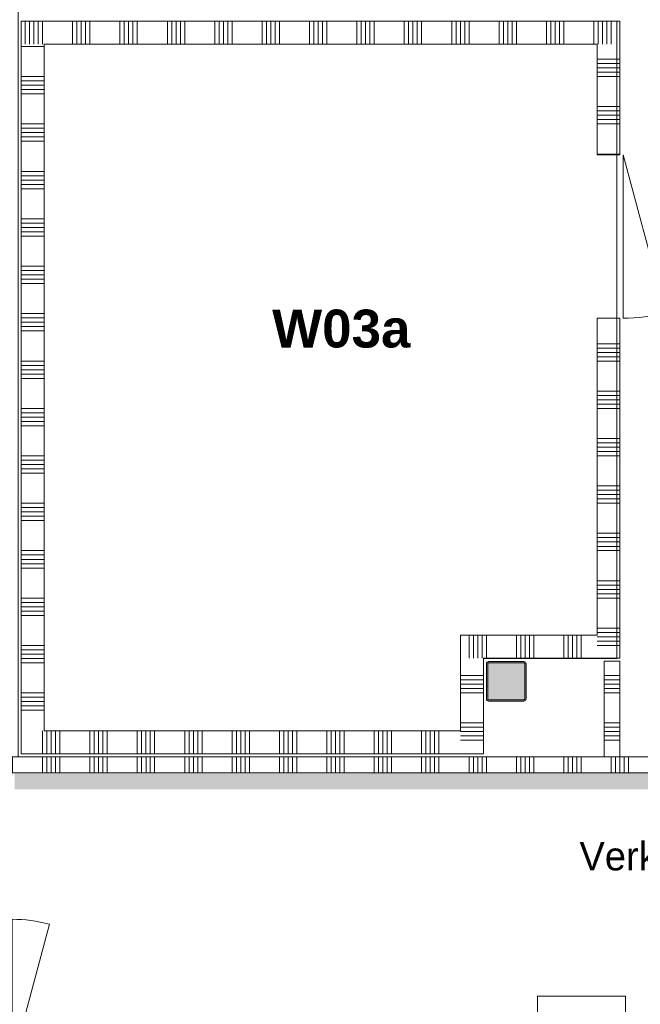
# Model space of a CAD drawing. Header units: millimetres. Extents: x -850 to 154668, y -25041 to 71030.
# Tile 163 of 211: x 33455 to 37385, y 39429 to 45660. Entities that reach past the tile are written whole.
import ezdxf
from ezdxf.enums import TextEntityAlignment as Align

# ---------------------------------------------------------------- set-up
doc = ezdxf.new("R2010")
doc.units = ezdxf.units.MM
doc.header["$MEASUREMENT"] = 0
for name, color, linetype in [('Info Wandafwerking aanduiding', 7, 'Continuous'), ('New_22 NC Binnenwanden', 7, 'Continuous'), ('New_22 NC Binnenwanden Deuren', 7, 'Continuous'), ('New_22 NC Binnenwanden Doorsnede-arcering', 7, 'Continuous'), ('New_23 Vloeren', 7, 'Continuous'), ('New_Info Wandafwerking aanduiding', 7, 'Continuous'), ('New_Info Wandafwerking aanduiding Doorsnede-arcering', 7, 'Continuous'), ('New_Z Ruimtefuncties', 7, 'Continuous'), ('New_Z Ruimtefuncties Zone omranding', 7, 'Continuous'), ('New_Z Ruimtefuncties Zone tekst', 7, 'Continuous'), ('S-COLS-____-OTLN.RVT S', 7, 'Continuous'), ('S-COLS-____-OTLN.RVT S 2D arcering', 7, 'Continuous')]:
    doc.layers.add(name, color=color, linetype=linetype)
doc.styles.add('GENERATED_STYLE_1', font='txt')
doc.styles.add('GENERATED_STYLE_2', font='txt')

# ---------------------------------------------------------------- blocks, each defined once
blk = doc.blocks.new('Slab_32_2', base_point=(33465.4, 45650))
at = {"layer": 'New_23 Vloeren', "color": 7, "linetype": 'Continuous', "lineweight": 0, "flags": 128}
blk.add_lwpolyline([(33465.4, 45650), (33465.4, 41015), (36390.9, 41015), (36390.9, 41617.9), (37235.4, 41617.9), (37235.4, 45650)], close=True, dxfattribs=at)
blk = doc.blocks.new('*X1506')
at = {"layer": 'New_22 NC Binnenwanden Doorsnede-arcering', "color": 254, "linetype": 'Continuous', "lineweight": 0, "true_color": 0xe9ebeb}
for p, q in [((37117.7, 45649.7), (37117.7, 45650)), ((37117.7, 45512.3), (37117.7, 45649.7)), ((37145.1, 45649.7), (37145.1, 45650)), ((37145.1, 45539.7), (37145.1, 45649.7)), ((37172.6, 45649.7), (37172.6, 45650)), ((37172.6, 45567.2), (37172.6, 45649.7)), ((37200, 45649.7), (37200, 45650)), ((37200, 45594.6), (37200, 45649.7))]:
    blk.add_line(p, q, dxfattribs=at)
blk = doc.blocks.new('*X1507')
at = {"layer": 'New_22 NC Binnenwanden Doorsnede-arcering', "color": 254, "linetype": 'Continuous', "lineweight": 0, "true_color": 0xe9ebeb}
for p, q in [((33790.3, 45649.7), (33790.3, 45650)), ((33790.3, 45505), (33790.3, 45649.7)), ((33817.7, 45649.7), (33817.7, 45650)), ((33817.7, 45505), (33817.7, 45649.7)), ((33845.1, 45649.7), (33845.1, 45650)), ((33845.1, 45505), (33845.1, 45649.7)), ((33872.6, 45649.7), (33872.6, 45650)), ((33872.6, 45505), (33872.6, 45649.7)), ((33900, 45649.7), (33900, 45650)), ((33900, 45505), (33900, 45649.7)), ((34090.3, 45649.7), (34090.3, 45650)), ((34090.3, 45505), (34090.3, 45649.7)), ((34117.7, 45649.7), (34117.7, 45650)), ((34117.7, 45505), (34117.7, 45649.7)), ((34145.1, 45649.7), (34145.1, 45650)), ((34145.1, 45505), (34145.1, 45649.7)), ((34172.6, 45649.7), (34172.6, 45650)), ((34172.6, 45505), (34172.6, 45649.7)), ((34200, 45649.7), (34200, 45650)), ((34200, 45505), (34200, 45649.7)), ((34390.3, 45649.7), (34390.3, 45650)), ((34390.3, 45505), (34390.3, 45649.7)), ((34417.7, 45649.7), (34417.7, 45650)), ((34417.7, 45505), (34417.7, 45649.7)), ((34445.1, 45649.7), (34445.1, 45650)), ((34445.1, 45505), (34445.1, 45649.7)), ((34472.6, 45649.7), (34472.6, 45650)), ((34472.6, 45505), (34472.6, 45649.7)), ((34500, 45649.7), (34500, 45650)), ((34500, 45505), (34500, 45649.7)), ((34690.3, 45649.7), (34690.3, 45650)), ((34690.3, 45505), (34690.3, 45649.7)), ((34717.7, 45649.7), (34717.7, 45650)), ((34717.7, 45505), (34717.7, 45649.7)), ((34745.1, 45649.7), (34745.1, 45650)), ((34745.1, 45505), (34745.1, 45649.7)), ((34772.6, 45649.7), (34772.6, 45650)), ((34772.6, 45505), (34772.6, 45649.7)), ((34800, 45649.7), (34800, 45650)), ((34800, 45505), (34800, 45649.7)), ((34990.3, 45649.7), (34990.3, 45650)), ((34990.3, 45505), (34990.3, 45649.7)), ((35017.7, 45649.7), (35017.7, 45650)), ((35017.7, 45505), (35017.7, 45649.7)), ((35045.1, 45649.7), (35045.1, 45650)), ((35045.1, 45505), (35045.1, 45649.7)), ((35072.6, 45649.7), (35072.6, 45650)), ((35072.6, 45505), (35072.6, 45649.7)), ((35100, 45649.7), (35100, 45650)), ((35100, 45505), (35100, 45649.7)), ((35290.3, 45649.7), (35290.3, 45650)), ((35290.3, 45505), (35290.3, 45649.7)), ((35317.7, 45649.7), (35317.7, 45650)), ((35317.7, 45505), (35317.7, 45649.7)), ((35345.1, 45649.7), (35345.1, 45650)), ((35345.1, 45505), (35345.1, 45649.7)), ((35372.6, 45649.7), (35372.6, 45650)), ((35372.6, 45505), (35372.6, 45649.7)), ((35400, 45649.7), (35400, 45650)), ((35400, 45505), (35400, 45649.7)), ((35590.3, 45649.7), (35590.3, 45650)), ((35590.3, 45505), (35590.3, 45649.7)), ((35617.7, 45649.7), (35617.7, 45650)), ((35617.7, 45505), (35617.7, 45649.7)), ((35645.1, 45649.7), (35645.1, 45650)), ((35645.1, 45505), (35645.1, 45649.7)), ((35672.6, 45649.7), (35672.6, 45650)), ((35672.6, 45505), (35672.6, 45649.7)), ((35700, 45649.7), (35700, 45650)), ((35700, 45505), (35700, 45649.7)), ((35890.3, 45649.7), (35890.3, 45650)), ((35890.3, 45505), (35890.3, 45649.7)), ((35917.7, 45649.7), (35917.7, 45650)), ((35917.7, 45505), (35917.7, 45649.7)), ((35945.1, 45649.7), (35945.1, 45650)), ((35945.1, 45505), (35945.1, 45649.7)), ((35972.6, 45649.7), (35972.6, 45650)), ((35972.6, 45505), (35972.6, 45649.7)), ((36000, 45649.7), (36000, 45650)), ((36000, 45505), (36000, 45649.7)), ((36190.3, 45649.7), (36190.3, 45650)), ((36190.3, 45505), (36190.3, 45649.7)), ((36217.7, 45649.7), (36217.7, 45650)), ((36217.7, 45505), (36217.7, 45649.7)), ((36245.1, 45649.7), (36245.1, 45650)), ((36245.1, 45505), (36245.1, 45649.7)), ((36272.6, 45649.7), (36272.6, 45650)), ((36272.6, 45505), (36272.6, 45649.7)), ((36300, 45649.7), (36300, 45650)), ((36300, 45505), (36300, 45649.7)), ((36490.3, 45649.7), (36490.3, 45650)), ((36490.3, 45505), (36490.3, 45649.7)), ((36517.7, 45649.7), (36517.7, 45650)), ((36517.7, 45505), (36517.7, 45649.7)), ((36545.1, 45649.7), (36545.1, 45650)), ((36545.1, 45505), (36545.1, 45649.7)), ((36572.6, 45649.7), (36572.6, 45650)), ((36572.6, 45505), (36572.6, 45649.7)), ((36600, 45649.7), (36600, 45650)), ((36600, 45505), (36600, 45649.7)), ((36790.3, 45649.7), (36790.3, 45650)), ((36790.3, 45505), (36790.3, 45649.7)), ((36817.7, 45649.7), (36817.7, 45650)), ((36817.7, 45505), (36817.7, 45649.7)), ((36845.1, 45649.7), (36845.1, 45650)), ((36845.1, 45505), (36845.1, 45649.7)), ((36872.6, 45649.7), (36872.6, 45650)), ((36872.6, 45505), (36872.6, 45649.7)), ((36900, 45649.7), (36900, 45650)), ((36900, 45505), (36900, 45649.7)), ((37090.3, 45649.7), (37090.3, 45650)), ((37090.3, 45505), (37090.3, 45649.7))]:
    blk.add_line(p, q, dxfattribs=at)
blk = doc.blocks.new('*X1508')
at = {"layer": 'New_22 NC Binnenwanden Doorsnede-arcering', "color": 254, "linetype": 'Continuous', "lineweight": 0, "true_color": 0xe9ebeb}
for p, q in [((33490.3, 45649.7), (33490.3, 45650)), ((33490.3, 45625.1), (33490.3, 45649.7)), ((33517.7, 45649.7), (33517.7, 45650)), ((33517.7, 45597.6), (33517.7, 45649.7)), ((33545.1, 45649.7), (33545.1, 45650)), ((33545.1, 45570.2), (33545.1, 45649.7)), ((33572.6, 45649.7), (33572.6, 45650)), ((33572.6, 45542.8), (33572.6, 45649.7)), ((33600, 45649.7), (33600, 45650)), ((33600, 45515.3), (33600, 45649.7))]:
    blk.add_line(p, q, dxfattribs=at)
blk = doc.blocks.new('*X1509')
at = {"layer": 'New_22 NC Binnenwanden Doorsnede-arcering', "color": 254, "linetype": 'Continuous', "lineweight": 0, "true_color": 0xe9ebeb}
for p, q in [((33490.3, 45505), (33490.3, 45625.1)), ((33517.7, 45505), (33517.7, 45597.6)), ((33545.1, 45505), (33545.1, 45570.2)), ((33572.6, 45505), (33572.6, 45542.8)), ((33600, 45505), (33600, 45515.3))]:
    blk.add_line(p, q, dxfattribs=at)
blk = doc.blocks.new('*X1510')
at = {"layer": 'New_22 NC Binnenwanden Doorsnede-arcering', "color": 254, "linetype": 'Continuous', "lineweight": 0, "true_color": 0xe9ebeb}
for p, q in [((37172.6, 45505), (37172.6, 45567.2)), ((37200, 45505), (37200, 45594.6)), ((37117.7, 45505), (37117.7, 45512.3)), ((37145.1, 45505), (37145.1, 45539.7))]:
    blk.add_line(p, q, dxfattribs=at)
blk = doc.blocks.new('Wall_246_2', base_point=(33465.4, 45650))
at = {"layer": 'New_22 NC Binnenwanden', "color": 8, "linetype": 'Continuous', "lineweight": 0, "true_color": 0x778488, "flags": 128}
for points in [[(37255.4, 45650), (33465.4, 45650)], [(33465.4, 45650), (33465.4, 45505)], [(37255.4, 45650), (37255.4, 45505)], [(33610.4, 45505), (37110.4, 45505)]]:
    blk.add_lwpolyline(points, dxfattribs=at)
at = {"layer": 'New_22 NC Binnenwanden', "color": 8, "lineweight": 0, "true_color": 0x778488}
for name in ['*X1508', '*X1509', '*X1507', '*X1506', '*X1510']:
    blk.add_blockref(name, (0, 0), dxfattribs=at)
blk = doc.blocks.new('*X1512')
at = {"layer": 'New_22 NC Binnenwanden Doorsnede-arcering', "color": 254, "linetype": 'Continuous', "lineweight": 0, "true_color": 0xe9ebeb}
for p, q in [((37120.4, 41754.9), (37255.4, 41754.9)), ((37147.8, 41727.4), (37255.4, 41727.4)), ((37175.3, 41700), (37255.4, 41700))]:
    blk.add_line(p, q, dxfattribs=at)
blk = doc.blocks.new('*X1513')
at = {"layer": 'New_22 NC Binnenwanden Doorsnede-arcering', "color": 254, "linetype": 'Continuous', "lineweight": 0, "true_color": 0xe9ebeb}
for p, q in [((37110.4, 45409.7), (37255.4, 45409.7)), ((37110.4, 45382.3), (37255.4, 45382.3)), ((37110.4, 45354.9), (37255.4, 45354.9)), ((37110.4, 45327.4), (37255.4, 45327.4)), ((37110.4, 45300), (37255.4, 45300)), ((37110.4, 45109.7), (37255.4, 45109.7)), ((37110.4, 45082.3), (37255.4, 45082.3)), ((37110.4, 45054.9), (37255.4, 45054.9)), ((37110.4, 45027.4), (37255.4, 45027.4)), ((37110.4, 45000), (37255.4, 45000)), ((37110.4, 44809.7), (37255.4, 44809.7))]:
    blk.add_line(p, q, dxfattribs=at)
blk = doc.blocks.new('*X1514')
at = {"layer": 'New_22 NC Binnenwanden Doorsnede-arcering', "color": 254, "linetype": 'Continuous', "lineweight": 0, "true_color": 0xe9ebeb}
for p, q in [((37110.4, 43609.7), (37255.4, 43609.7)), ((37110.4, 43582.3), (37255.4, 43582.3)), ((37110.4, 43554.9), (37255.4, 43554.9)), ((37110.4, 43527.4), (37255.4, 43527.4)), ((37110.4, 43500), (37255.4, 43500)), ((37110.4, 43309.7), (37255.4, 43309.7)), ((37110.4, 43282.3), (37255.4, 43282.3)), ((37110.4, 43254.9), (37255.4, 43254.9)), ((37110.4, 43227.4), (37255.4, 43227.4)), ((37110.4, 43200), (37255.4, 43200)), ((37110.4, 43009.7), (37255.4, 43009.7)), ((37110.4, 42982.3), (37255.4, 42982.3)), ((37110.4, 42954.9), (37255.4, 42954.9)), ((37110.4, 42927.4), (37255.4, 42927.4)), ((37110.4, 42900), (37255.4, 42900)), ((37110.4, 42709.7), (37255.4, 42709.7)), ((37110.4, 42682.3), (37255.4, 42682.3)), ((37110.4, 42654.9), (37255.4, 42654.9)), ((37110.4, 42627.4), (37255.4, 42627.4)), ((37110.4, 42600), (37255.4, 42600)), ((37110.4, 42409.7), (37255.4, 42409.7)), ((37110.4, 42382.3), (37255.4, 42382.3)), ((37110.4, 42354.9), (37255.4, 42354.9)), ((37110.4, 42327.4), (37255.4, 42327.4)), ((37110.4, 42300), (37255.4, 42300)), ((37110.4, 42109.7), (37255.4, 42109.7)), ((37110.4, 42082.3), (37255.4, 42082.3)), ((37110.4, 42054.9), (37255.4, 42054.9)), ((37110.4, 42027.4), (37255.4, 42027.4)), ((37110.4, 42000), (37255.4, 42000)), ((37110.4, 41809.7), (37255.4, 41809.7)), ((37110.4, 41782.3), (37255.4, 41782.3))]:
    blk.add_line(p, q, dxfattribs=at)
blk = doc.blocks.new('D1 22_3')
at = {"layer": 'New_22 NC Binnenwanden Deuren', "color": 1, "linetype": 'Continuous', "lineweight": 0}
for q in [(-481.8, 267.6), (-517, 0)]:
    blk.add_line((517, 0), q, dxfattribs=at)
at = {"layer": 'New_22 NC Binnenwanden Deuren', "color": 7, "linetype": 'Continuous', "lineweight": 0}
for p, q in [((-517, -20), (-517, -139)), ((-517, -20), (-517, -139)), ((517, -20), (517, -139)), ((517, -20), (517, -139)), ((-517, -139), (-517, -165)), ((517, -139), (517, -165))]:
    blk.add_line(p, q, dxfattribs=at)
at = {"layer": 'New_22 NC Binnenwanden Deuren', "color": 1, "linetype": 'Continuous', "lineweight": 0}
blk.add_arc((517, 0), 1034, 165, 180, dxfattribs=at)
blk = doc.blocks.new('*X1516')
at = {"layer": 'New_22 NC Binnenwanden Doorsnede-arcering', "color": 254, "linetype": 'Continuous', "lineweight": 0, "true_color": 0xe9ebeb}
for p, q in [((37110.4, 41754.9), (37120.4, 41754.9)), ((37110.4, 41727.4), (37147.8, 41727.4)), ((37110.4, 41700), (37175.3, 41700))]:
    blk.add_line(p, q, dxfattribs=at)
blk = doc.blocks.new('Wall_247_2', base_point=(37255.4, 45650))
at = {"layer": 'New_22 NC Binnenwanden', "color": 8, "linetype": 'Continuous', "lineweight": 0, "true_color": 0x778488}
for p, q in [((37136.4, 44805), (37110.4, 44805)), ((37255.4, 44805), (37136.4, 44805)), ((37136.4, 43771), (37110.4, 43771)), ((37255.4, 43771), (37136.4, 43771))]:
    blk.add_line(p, q, dxfattribs=at)
at = {"layer": 'New_22 NC Binnenwanden', "color": 8, "linetype": 'Continuous', "lineweight": 0, "true_color": 0x778488, "flags": 128}
for points in [[(37110.4, 45505), (37110.4, 44805)], [(37255.4, 44805), (37255.4, 45505)], [(37110.4, 43771), (37110.4, 41764.9)], [(37255.4, 41619.9), (37255.4, 43771)], [(37255.4, 41619.9), (37110.4, 41619.9)]]:
    blk.add_lwpolyline(points, dxfattribs=at)
at = {"layer": 'New_22 NC Binnenwanden', "color": 8, "lineweight": 0, "true_color": 0x778488}
for name in ['*X1513', '*X1514', '*X1516', '*X1512']:
    blk.add_blockref(name, (0, 0), dxfattribs=at)
at = {"layer": 'New_22 NC Binnenwanden Deuren', "color": 1, "linetype": 'Continuous', "lineweight": 0, "xscale": -1, "zscale": 1000, "rotation": 270.0000000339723}
blk.add_blockref('D1 22_3', (37275.4, 44288), dxfattribs=at)
blk = doc.blocks.new('*X1518')
at = {"layer": 'New_22 NC Binnenwanden Doorsnede-arcering', "color": 254, "linetype": 'Continuous', "lineweight": 0, "true_color": 0xe9ebeb}
for p, q in [((36300, 41764.9), (36300, 41726.7)), ((36327.4, 41764.9), (36327.4, 41726.7)), ((36354.9, 41764.9), (36354.9, 41726.7)), ((36382.3, 41764.9), (36382.3, 41726.7)), ((36300, 41726.7), (36300, 41710.8)), ((36327.4, 41726.7), (36327.4, 41683.3)), ((36354.9, 41726.7), (36354.9, 41655.9)), ((36382.3, 41726.7), (36382.3, 41628.5))]:
    blk.add_line(p, q, dxfattribs=at)
blk = doc.blocks.new('*X1519')
at = {"layer": 'New_22 NC Binnenwanden Doorsnede-arcering', "color": 254, "linetype": 'Continuous', "lineweight": 0, "true_color": 0xe9ebeb}
for p, q in [((36409.7, 41764.9), (36409.7, 41726.7)), ((36600, 41764.9), (36600, 41726.7)), ((36627.4, 41764.9), (36627.4, 41726.7)), ((36654.9, 41764.9), (36654.9, 41726.7)), ((36682.3, 41764.9), (36682.3, 41726.7)), ((36709.7, 41764.9), (36709.7, 41726.7)), ((36900, 41764.9), (36900, 41726.7)), ((36927.4, 41764.9), (36927.4, 41726.7)), ((36954.9, 41764.9), (36954.9, 41726.7)), ((36982.3, 41764.9), (36982.3, 41726.7)), ((37009.7, 41764.9), (37009.7, 41726.7)), ((36409.7, 41726.7), (36409.7, 41619.9)), ((36600, 41726.7), (36600, 41619.9)), ((36627.4, 41726.7), (36627.4, 41619.9)), ((36654.9, 41726.7), (36654.9, 41619.9)), ((36682.3, 41726.7), (36682.3, 41619.9)), ((36709.7, 41726.7), (36709.7, 41619.9)), ((36900, 41726.7), (36900, 41619.9)), ((36927.4, 41726.7), (36927.4, 41619.9)), ((36954.9, 41726.7), (36954.9, 41619.9)), ((36982.3, 41726.7), (36982.3, 41619.9)), ((37009.7, 41726.7), (37009.7, 41619.9))]:
    blk.add_line(p, q, dxfattribs=at)
blk = doc.blocks.new('*X1520')
at = {"layer": 'New_22 NC Binnenwanden Doorsnede-arcering', "color": 254, "linetype": 'Continuous', "lineweight": 0, "true_color": 0xe9ebeb}
for p, q in [((36300, 41710.8), (36300, 41619.9)), ((36327.4, 41683.3), (36327.4, 41619.9)), ((36354.9, 41655.9), (36354.9, 41619.9)), ((36382.3, 41628.5), (36382.3, 41619.9))]:
    blk.add_line(p, q, dxfattribs=at)
blk = doc.blocks.new('Wall_248_2', base_point=(37255.4, 41619.9))
at = {"layer": 'New_22 NC Binnenwanden', "color": 8, "linetype": 'Continuous', "lineweight": 0, "true_color": 0x778488, "flags": 128}
for points in [[(37110.4, 41764.9), (36245.9, 41764.9)], [(36245.9, 41764.9), (36245.9, 41619.9)], [(36390.9, 41619.9), (37110.4, 41619.9)]]:
    blk.add_lwpolyline(points, dxfattribs=at)
at = {"layer": 'New_22 NC Binnenwanden', "color": 8, "lineweight": 0, "true_color": 0x778488}
for name in ['*X1518', '*X1519', '*X1520']:
    blk.add_blockref(name, (0, 0), dxfattribs=at)
blk = doc.blocks.new('*X1522')
at = {"layer": 'New_22 NC Binnenwanden Doorsnede-arcering', "color": 254, "linetype": 'Continuous', "lineweight": 0, "true_color": 0xe9ebeb}
for p, q in [((36250.9, 41154.9), (36377.1, 41154.9)), ((36278.4, 41127.4), (36377.1, 41127.4)), ((36377.1, 41154.9), (36390.9, 41154.9)), ((36377.1, 41127.4), (36390.9, 41127.4)), ((36305.8, 41100), (36377.1, 41100)), ((36377.1, 41100), (36390.9, 41100))]:
    blk.add_line(p, q, dxfattribs=at)
blk = doc.blocks.new('*X1523')
at = {"layer": 'New_22 NC Binnenwanden Doorsnede-arcering', "color": 254, "linetype": 'Continuous', "lineweight": 0, "true_color": 0xe9ebeb}
for p, q in [((36245.9, 41509.7), (36377.1, 41509.7)), ((36377.1, 41509.7), (36390.9, 41509.7)), ((36245.9, 41482.3), (36377.1, 41482.3)), ((36245.9, 41454.9), (36377.1, 41454.9)), ((36377.1, 41482.3), (36390.9, 41482.3)), ((36377.1, 41454.9), (36390.9, 41454.9)), ((36245.9, 41427.4), (36377.1, 41427.4)), ((36245.9, 41400), (36377.1, 41400)), ((36377.1, 41427.4), (36390.9, 41427.4)), ((36377.1, 41400), (36390.9, 41400)), ((36245.9, 41209.7), (36377.1, 41209.7)), ((36377.1, 41209.7), (36390.9, 41209.7)), ((36245.9, 41182.3), (36377.1, 41182.3)), ((36377.1, 41182.3), (36390.9, 41182.3))]:
    blk.add_line(p, q, dxfattribs=at)
blk = doc.blocks.new('*X1524')
at = {"layer": 'New_22 NC Binnenwanden Doorsnede-arcering', "color": 254, "linetype": 'Continuous', "lineweight": 0, "true_color": 0xe9ebeb}
for p, q in [((36245.9, 41154.9), (36250.9, 41154.9)), ((36245.9, 41127.4), (36278.4, 41127.4)), ((36245.9, 41100), (36305.8, 41100))]:
    blk.add_line(p, q, dxfattribs=at)
blk = doc.blocks.new('Wall_249_2', base_point=(36390.9, 41619.9))
at = {"layer": 'New_22 NC Binnenwanden', "color": 8, "linetype": 'Continuous', "lineweight": 0, "true_color": 0x778488, "flags": 128}
for points in [[(36245.9, 41619.9), (36245.9, 41160)], [(36390.9, 41015), (36390.9, 41619.9)], [(36390.9, 41015), (36245.9, 41015)]]:
    blk.add_lwpolyline(points, dxfattribs=at)
at = {"layer": 'New_22 NC Binnenwanden', "color": 8, "lineweight": 0, "true_color": 0x778488}
for name in ['*X1523', '*X1524', '*X1522']:
    blk.add_blockref(name, (0, 0), dxfattribs=at)
blk = doc.blocks.new('*X1526')
at = {"layer": 'New_22 NC Binnenwanden Doorsnede-arcering', "color": 254, "linetype": 'Continuous', "lineweight": 0, "true_color": 0xe9ebeb}
blk.add_line((33600, 41149.6), (33600, 41015), dxfattribs=at)
blk = doc.blocks.new('*X1527')
at = {"layer": 'New_22 NC Binnenwanden Doorsnede-arcering', "color": 254, "linetype": 'Continuous', "lineweight": 0, "true_color": 0xe9ebeb}
for p, q in [((33627.4, 41160), (33627.4, 41015)), ((33654.9, 41160), (33654.9, 41015)), ((33682.3, 41160), (33682.3, 41015)), ((33709.7, 41160), (33709.7, 41015)), ((33900, 41160), (33900, 41015)), ((33927.4, 41160), (33927.4, 41015)), ((33954.9, 41160), (33954.9, 41015)), ((33982.3, 41160), (33982.3, 41015)), ((34009.7, 41160), (34009.7, 41015)), ((34200, 41160), (34200, 41015)), ((34227.4, 41160), (34227.4, 41015)), ((34254.9, 41160), (34254.9, 41015)), ((34282.3, 41160), (34282.3, 41015)), ((34309.7, 41160), (34309.7, 41015)), ((34500, 41160), (34500, 41015)), ((34527.4, 41160), (34527.4, 41015)), ((34554.9, 41160), (34554.9, 41015)), ((34582.3, 41160), (34582.3, 41015)), ((34609.7, 41160), (34609.7, 41015)), ((34800, 41160), (34800, 41015)), ((34827.4, 41160), (34827.4, 41015)), ((34854.9, 41160), (34854.9, 41015)), ((34882.3, 41160), (34882.3, 41015)), ((34909.7, 41160), (34909.7, 41015)), ((35100, 41160), (35100, 41015)), ((35127.4, 41160), (35127.4, 41015)), ((35154.9, 41160), (35154.9, 41015)), ((35182.3, 41160), (35182.3, 41015)), ((35209.7, 41160), (35209.7, 41015)), ((35400, 41160), (35400, 41015)), ((35427.4, 41160), (35427.4, 41015)), ((35454.9, 41160), (35454.9, 41015)), ((35482.3, 41160), (35482.3, 41015)), ((35509.7, 41160), (35509.7, 41015)), ((35700, 41160), (35700, 41015)), ((35727.4, 41160), (35727.4, 41015)), ((35754.9, 41160), (35754.9, 41015)), ((35782.3, 41160), (35782.3, 41015)), ((35809.7, 41160), (35809.7, 41015)), ((36000, 41160), (36000, 41015)), ((36027.4, 41160), (36027.4, 41015)), ((36054.9, 41160), (36054.9, 41015)), ((36082.3, 41160), (36082.3, 41015)), ((36109.7, 41160), (36109.7, 41015))]:
    blk.add_line(p, q, dxfattribs=at)
blk = doc.blocks.new('*X1528')
at = {"layer": 'New_22 NC Binnenwanden Doorsnede-arcering', "color": 254, "linetype": 'Continuous', "lineweight": 0, "true_color": 0xe9ebeb}
blk.add_line((33600, 41160), (33600, 41149.6), dxfattribs=at)
blk = doc.blocks.new('Wall_250_2', base_point=(36390.9, 41015))
at = {"layer": 'New_22 NC Binnenwanden', "color": 8, "linetype": 'Continuous', "lineweight": 0, "true_color": 0x778488, "flags": 128}
for points in [[(33465.4, 41015), (33465.4, 41160)], [(36245.9, 41160), (33610.4, 41160)], [(33465.4, 41015), (36245.9, 41015)]]:
    blk.add_lwpolyline(points, dxfattribs=at)
at = {"layer": 'New_22 NC Binnenwanden', "color": 8, "lineweight": 0, "true_color": 0x778488}
for name in ['*X1528', '*X1526', '*X1527']:
    blk.add_blockref(name, (0, 0), dxfattribs=at)
blk = doc.blocks.new('*X1530')
at = {"layer": 'New_22 NC Binnenwanden Doorsnede-arcering', "color": 254, "linetype": 'Continuous', "lineweight": 0, "true_color": 0xe9ebeb}
for p, q in [((33524, 45490.3), (33465.4, 45490.3)), ((33610.4, 45490.3), (33524, 45490.3)), ((33524, 45300), (33465.4, 45300)), ((33610.4, 45300), (33524, 45300)), ((33524, 45272.6), (33465.4, 45272.6)), ((33524, 45245.1), (33465.4, 45245.1)), ((33610.4, 45272.6), (33524, 45272.6)), ((33610.4, 45245.1), (33524, 45245.1)), ((33524, 45217.7), (33465.4, 45217.7)), ((33524, 45190.3), (33465.4, 45190.3)), ((33610.4, 45217.7), (33524, 45217.7)), ((33610.4, 45190.3), (33524, 45190.3)), ((33524, 45000), (33465.4, 45000)), ((33610.4, 45000), (33524, 45000)), ((33524, 44972.6), (33465.4, 44972.6)), ((33524, 44945.1), (33465.4, 44945.1)), ((33610.4, 44972.6), (33524, 44972.6)), ((33610.4, 44945.1), (33524, 44945.1)), ((33524, 44917.7), (33465.4, 44917.7)), ((33524, 44890.3), (33465.4, 44890.3)), ((33610.4, 44917.7), (33524, 44917.7)), ((33610.4, 44890.3), (33524, 44890.3)), ((33524, 44700), (33465.4, 44700)), ((33610.4, 44700), (33524, 44700)), ((33524, 44672.6), (33465.4, 44672.6)), ((33524, 44645.1), (33465.4, 44645.1)), ((33524, 44617.7), (33465.4, 44617.7)), ((33610.4, 44672.6), (33524, 44672.6)), ((33610.4, 44645.1), (33524, 44645.1)), ((33610.4, 44617.7), (33524, 44617.7)), ((33524, 44590.3), (33465.4, 44590.3)), ((33610.4, 44590.3), (33524, 44590.3)), ((33524, 44400), (33465.4, 44400)), ((33524, 44372.6), (33465.4, 44372.6)), ((33610.4, 44400), (33524, 44400)), ((33610.4, 44372.6), (33524, 44372.6)), ((33524, 44345.1), (33465.4, 44345.1)), ((33524, 44317.7), (33465.4, 44317.7)), ((33610.4, 44345.1), (33524, 44345.1)), ((33610.4, 44317.7), (33524, 44317.7)), ((33524, 44290.3), (33465.4, 44290.3)), ((33610.4, 44290.3), (33524, 44290.3)), ((33524, 44100), (33465.4, 44100)), ((33524, 44072.6), (33465.4, 44072.6)), ((33610.4, 44100), (33524, 44100)), ((33610.4, 44072.6), (33524, 44072.6)), ((33524, 44045.1), (33465.4, 44045.1)), ((33524, 44017.7), (33465.4, 44017.7)), ((33524, 43990.3), (33465.4, 43990.3)), ((33610.4, 44045.1), (33524, 44045.1)), ((33610.4, 44017.7), (33524, 44017.7)), ((33610.4, 43990.3), (33524, 43990.3)), ((33524, 43800), (33465.4, 43800)), ((33524, 43772.6), (33465.4, 43772.6)), ((33524, 43745.1), (33465.4, 43745.1)), ((33610.4, 43800), (33524, 43800)), ((33610.4, 43772.6), (33524, 43772.6)), ((33610.4, 43745.1), (33524, 43745.1)), ((33524, 43717.7), (33465.4, 43717.7)), ((33524, 43690.3), (33465.4, 43690.3)), ((33610.4, 43717.7), (33524, 43717.7)), ((33610.4, 43690.3), (33524, 43690.3)), ((33524, 43500), (33465.4, 43500)), ((33610.4, 43500), (33524, 43500)), ((33524, 43472.6), (33465.4, 43472.6)), ((33524, 43445.1), (33465.4, 43445.1)), ((33610.4, 43472.6), (33524, 43472.6)), ((33610.4, 43445.1), (33524, 43445.1)), ((33524, 43417.7), (33465.4, 43417.7)), ((33524, 43390.3), (33465.4, 43390.3)), ((33610.4, 43417.7), (33524, 43417.7)), ((33610.4, 43390.3), (33524, 43390.3)), ((33524, 43200), (33465.4, 43200)), ((33610.4, 43200), (33524, 43200)), ((33524, 43172.6), (33465.4, 43172.6)), ((33524, 43145.1), (33465.4, 43145.1)), ((33524, 43117.7), (33465.4, 43117.7)), ((33610.4, 43172.6), (33524, 43172.6)), ((33610.4, 43145.1), (33524, 43145.1)), ((33610.4, 43117.7), (33524, 43117.7)), ((33524, 43090.3), (33465.4, 43090.3)), ((33610.4, 43090.3), (33524, 43090.3)), ((33524, 42900), (33465.4, 42900)), ((33524, 42872.6), (33465.4, 42872.6)), ((33610.4, 42900), (33524, 42900)), ((33610.4, 42872.6), (33524, 42872.6)), ((33524, 42845.1), (33465.4, 42845.1)), ((33524, 42817.7), (33465.4, 42817.7)), ((33610.4, 42845.1), (33524, 42845.1)), ((33610.4, 42817.7), (33524, 42817.7)), ((33524, 42790.3), (33465.4, 42790.3)), ((33610.4, 42790.3), (33524, 42790.3)), ((33524, 42600), (33465.4, 42600)), ((33524, 42572.6), (33465.4, 42572.6)), ((33610.4, 42600), (33524, 42600)), ((33610.4, 42572.6), (33524, 42572.6)), ((33524, 42545.1), (33465.4, 42545.1)), ((33524, 42517.7), (33465.4, 42517.7)), ((33610.4, 42545.1), (33524, 42545.1)), ((33610.4, 42517.7), (33524, 42517.7)), ((33524, 42490.3), (33465.4, 42490.3)), ((33610.4, 42490.3), (33524, 42490.3)), ((33524, 42300), (33465.4, 42300)), ((33524, 42272.6), (33465.4, 42272.6)), ((33524, 42245.1), (33465.4, 42245.1)), ((33610.4, 42300), (33524, 42300)), ((33610.4, 42272.6), (33524, 42272.6)), ((33610.4, 42245.1), (33524, 42245.1)), ((33524, 42217.7), (33465.4, 42217.7)), ((33524, 42190.3), (33465.4, 42190.3)), ((33610.4, 42217.7), (33524, 42217.7)), ((33610.4, 42190.3), (33524, 42190.3)), ((33524, 42000), (33465.4, 42000)), ((33610.4, 42000), (33524, 42000)), ((33524, 41972.6), (33465.4, 41972.6)), ((33524, 41945.1), (33465.4, 41945.1)), ((33610.4, 41972.6), (33524, 41972.6)), ((33610.4, 41945.1), (33524, 41945.1)), ((33524, 41917.7), (33465.4, 41917.7)), ((33524, 41890.3), (33465.4, 41890.3)), ((33610.4, 41917.7), (33524, 41917.7)), ((33610.4, 41890.3), (33524, 41890.3)), ((33524, 41700), (33465.4, 41700)), ((33610.4, 41700), (33524, 41700)), ((33524, 41672.6), (33465.4, 41672.6)), ((33524, 41645.1), (33465.4, 41645.1)), ((33610.4, 41672.6), (33524, 41672.6)), ((33610.4, 41645.1), (33524, 41645.1)), ((33524, 41617.7), (33465.4, 41617.7)), ((33524, 41590.3), (33465.4, 41590.3)), ((33610.4, 41617.7), (33524, 41617.7)), ((33610.4, 41590.3), (33524, 41590.3)), ((33524, 41400), (33465.4, 41400)), ((33524, 41372.6), (33465.4, 41372.6)), ((33610.4, 41400), (33524, 41400)), ((33610.4, 41372.6), (33524, 41372.6)), ((33524, 41345.1), (33465.4, 41345.1)), ((33524, 41317.7), (33465.4, 41317.7)), ((33610.4, 41345.1), (33524, 41345.1)), ((33610.4, 41317.7), (33524, 41317.7)), ((33524, 41290.3), (33465.4, 41290.3)), ((33610.4, 41290.3), (33524, 41290.3))]:
    blk.add_line(p, q, dxfattribs=at)
blk = doc.blocks.new('Wall_251_2', base_point=(33465.4, 41015))
at = {"layer": 'New_22 NC Binnenwanden', "color": 8, "linetype": 'Continuous', "lineweight": 0, "true_color": 0x778488, "flags": 128}
for points in [[(33465.4, 45505), (33465.4, 41160)], [(33610.4, 41160), (33610.4, 45505)]]:
    blk.add_lwpolyline(points, dxfattribs=at)
at = {"layer": 'New_22 NC Binnenwanden', "color": 8, "lineweight": 0, "true_color": 0x778488}
blk.add_blockref('*X1530', (0, 0), dxfattribs=at)
blk = doc.blocks.new('*X1532')
at = {"layer": 'New_22 NC Binnenwanden Doorsnede-arcering', "color": 254, "linetype": 'Continuous', "lineweight": 0, "true_color": 0xe9ebeb}
for p, q in [((37155.4, 41509.7), (37255.4, 41509.7)), ((37155.4, 41482.3), (37255.4, 41482.3)), ((37155.4, 41454.9), (37255.4, 41454.9)), ((37155.4, 41427.4), (37255.4, 41427.4)), ((37155.4, 41400), (37255.4, 41400)), ((37155.4, 41209.7), (37255.4, 41209.7)), ((37155.4, 41182.3), (37255.4, 41182.3)), ((37155.4, 41154.9), (37255.4, 41154.9)), ((37155.4, 41127.4), (37255.4, 41127.4)), ((37155.4, 41100), (37255.4, 41100))]:
    blk.add_line(p, q, dxfattribs=at)
blk = doc.blocks.new('Wall_252_2', base_point=(37255.4, 41599.9))
at = {"layer": 'New_22 NC Binnenwanden', "color": 8, "linetype": 'Continuous', "lineweight": 0, "true_color": 0x778488, "flags": 128}
for points in [[(37155.4, 41599.9), (37155.4, 40995)], [(37255.4, 41599.9), (37155.4, 41599.9)], [(37255.4, 40995), (37255.4, 41599.9)]]:
    blk.add_lwpolyline(points, dxfattribs=at)
at = {"layer": 'New_22 NC Binnenwanden', "color": 8, "lineweight": 0, "true_color": 0x778488}
blk.add_blockref('*X1532', (0, 0), dxfattribs=at)
blk = doc.blocks.new('Column 223[63]_2', base_point=(0.5, 3))
at = {"layer": 'S-COLS-____-OTLN.RVT S 2D arcering', "linetype": 'Continuous', "lineweight": 0, "true_color": 0x778488}
h = blk.add_hatch(color=8, dxfattribs=at)
h.paths.add_polyline_path([(36410.9, 41360.9), (36411.8, 41355.9), (36414.7, 41351.7), (36418.9, 41348.9), (36423.9, 41347.9), (36647.9, 41347.9), (36652.8, 41348.9), (36657, 41351.7), (36659.9, 41355.9), (36660.9, 41360.9), (36660.9, 41584.9), (36659.9, 41589.9), (36657, 41594.1), (36652.8, 41596.9), (36647.9, 41597.9), (36423.9, 41597.9), (36418.9, 41596.9), (36414.7, 41594.1), (36411.8, 41589.9), (36410.9, 41584.9)])
h.paths.add_polyline_path([(36647.9, 41355.9), (36423.9, 41355.9), (36421.9, 41356.3), (36420.3, 41357.4), (36419.2, 41359), (36418.9, 41360.9), (36418.9, 41584.9), (36419.2, 41586.8), (36420.3, 41588.4), (36421.9, 41589.5), (36423.9, 41589.9), (36647.9, 41589.9), (36649.8, 41589.5), (36651.4, 41588.4), (36652.5, 41586.8), (36652.9, 41584.9), (36652.9, 41360.9), (36652.5, 41359), (36651.4, 41357.4), (36649.8, 41356.3)], flags=0)
blk.add_hatch(color=8, dxfattribs=at).paths.add_polyline_path([(36647.9, 41589.9), (36423.9, 41589.9), (36421.9, 41589.5), (36420.3, 41588.4), (36419.2, 41586.8), (36418.9, 41584.9), (36418.9, 41360.9), (36419.2, 41359), (36420.3, 41357.4), (36421.9, 41356.3), (36423.9, 41355.9), (36647.9, 41355.9), (36649.8, 41356.3), (36651.4, 41357.4), (36652.5, 41359), (36652.9, 41360.9), (36652.9, 41584.9), (36652.5, 41586.8), (36651.4, 41588.4), (36649.8, 41589.5)])
at = {"layer": 'S-COLS-____-OTLN.RVT S', "color": 1, "linetype": 'Continuous', "lineweight": 0}
for p, q in [((36411.8, 41589.9), (36410.9, 41584.9)), ((36410.9, 41584.9), (36410.9, 41360.9)), ((36414.7, 41594.1), (36411.8, 41589.9)), ((36418.9, 41596.9), (36414.7, 41594.1)), ((36423.9, 41597.9), (36418.9, 41596.9)), ((36418.9, 41584.9), (36419.2, 41586.8)), ((36418.9, 41360.9), (36418.9, 41584.9)), ((36419.2, 41586.8), (36420.3, 41588.4)), ((36420.3, 41588.4), (36421.9, 41589.5)), ((36421.9, 41589.5), (36423.9, 41589.9)), ((36647.9, 41597.9), (36423.9, 41597.9)), ((36423.9, 41589.9), (36647.9, 41589.9)), ((36652.8, 41596.9), (36647.9, 41597.9)), ((36647.9, 41589.9), (36649.8, 41589.5)), ((36649.8, 41589.5), (36651.4, 41588.4)), ((36651.4, 41588.4), (36652.5, 41586.8)), ((36652.5, 41586.8), (36652.9, 41584.9)), ((36657, 41594.1), (36652.8, 41596.9)), ((36652.9, 41584.9), (36652.9, 41360.9)), ((36659.9, 41589.9), (36657, 41594.1)), ((36660.9, 41584.9), (36659.9, 41589.9)), ((36660.9, 41360.9), (36660.9, 41584.9)), ((36410.9, 41360.9), (36411.8, 41355.9)), ((36411.8, 41355.9), (36414.7, 41351.7)), ((36414.7, 41351.7), (36418.9, 41348.9)), ((36419.2, 41359), (36418.9, 41360.9)), ((36418.9, 41348.9), (36423.9, 41347.9)), ((36420.3, 41357.4), (36419.2, 41359)), ((36421.9, 41356.3), (36420.3, 41357.4)), ((36423.9, 41355.9), (36421.9, 41356.3)), ((36647.9, 41355.9), (36423.9, 41355.9)), ((36423.9, 41347.9), (36647.9, 41347.9)), ((36649.8, 41356.3), (36647.9, 41355.9)), ((36647.9, 41347.9), (36652.8, 41348.9)), ((36651.4, 41357.4), (36649.8, 41356.3)), ((36652.5, 41359), (36651.4, 41357.4)), ((36652.9, 41360.9), (36652.5, 41359)), ((36652.8, 41348.9), (36657, 41351.7)), ((36657, 41351.7), (36659.9, 41355.9)), ((36659.9, 41355.9), (36660.9, 41360.9))]:
    blk.add_line(p, q, dxfattribs=at)
blk = doc.blocks.new('*X2488')
at = {"layer": 'New_22 NC Binnenwanden Doorsnede-arcering', "color": 254, "linetype": 'Continuous', "lineweight": 0, "true_color": 0xe9ebeb}
for p, q in [((33327.6, 40995), (33327.6, 40895)), ((33355.1, 40995), (33355.1, 40895)), ((33382.5, 40995), (33382.5, 40895)), ((33409.9, 40995), (33409.9, 40895)), ((33600.2, 40995), (33600.2, 40895)), ((33627.6, 40995), (33627.6, 40895)), ((33655.1, 40995), (33655.1, 40895)), ((33682.5, 40995), (33682.5, 40895)), ((33709.9, 40995), (33709.9, 40895)), ((33900.2, 40995), (33900.2, 40895)), ((33927.6, 40995), (33927.6, 40895)), ((33955.1, 40995), (33955.1, 40895)), ((33982.5, 40995), (33982.5, 40895)), ((34009.9, 40995), (34009.9, 40895)), ((34200.2, 40995), (34200.2, 40895)), ((34227.6, 40995), (34227.6, 40895)), ((34255.1, 40995), (34255.1, 40895)), ((34282.5, 40995), (34282.5, 40895)), ((34309.9, 40995), (34309.9, 40895)), ((34500.2, 40995), (34500.2, 40895)), ((34527.6, 40995), (34527.6, 40895)), ((34555.1, 40995), (34555.1, 40895)), ((34582.5, 40995), (34582.5, 40895)), ((34609.9, 40995), (34609.9, 40895)), ((34800.2, 40995), (34800.2, 40895)), ((34827.6, 40995), (34827.6, 40895)), ((34855.1, 40995), (34855.1, 40895)), ((34882.5, 40995), (34882.5, 40895)), ((34909.9, 40995), (34909.9, 40895)), ((35100.2, 40995), (35100.2, 40895)), ((35127.6, 40995), (35127.6, 40895)), ((35155.1, 40995), (35155.1, 40895)), ((35182.5, 40995), (35182.5, 40895)), ((35209.9, 40995), (35209.9, 40895)), ((35400.2, 40995), (35400.2, 40895)), ((35427.6, 40995), (35427.6, 40895)), ((35455.1, 40995), (35455.1, 40895)), ((35482.5, 40995), (35482.5, 40895)), ((35509.9, 40995), (35509.9, 40895)), ((35700.2, 40995), (35700.2, 40895)), ((35727.6, 40995), (35727.6, 40895)), ((35755.1, 40995), (35755.1, 40895)), ((35782.5, 40995), (35782.5, 40895)), ((35809.9, 40995), (35809.9, 40895)), ((36000.2, 40995), (36000.2, 40895)), ((36027.6, 40995), (36027.6, 40895)), ((36055.1, 40995), (36055.1, 40895)), ((36082.5, 40995), (36082.5, 40895)), ((36109.9, 40995), (36109.9, 40895)), ((36300.2, 40995), (36300.2, 40895)), ((36327.6, 40995), (36327.6, 40895)), ((36355.1, 40995), (36355.1, 40895)), ((36382.5, 40995), (36382.5, 40895)), ((36409.9, 40995), (36409.9, 40895)), ((36600.2, 40995), (36600.2, 40895)), ((36627.6, 40995), (36627.6, 40895)), ((36655.1, 40995), (36655.1, 40895)), ((36682.5, 40995), (36682.5, 40895)), ((36709.9, 40995), (36709.9, 40895)), ((36900.2, 40995), (36900.2, 40895)), ((36927.6, 40995), (36927.6, 40895)), ((36955.1, 40995), (36955.1, 40895)), ((36982.5, 40995), (36982.5, 40895)), ((37009.9, 40995), (37009.9, 40895)), ((37200.2, 40995), (37200.2, 40895)), ((37227.6, 40995), (37227.6, 40895)), ((37255.1, 40995), (37255.1, 40895)), ((37282.5, 40995), (37282.5, 40895)), ((37309.9, 40995), (37309.9, 40895)), ((37500.2, 40995), (37500.2, 40895)), ((37527.6, 40995), (37527.6, 40895)), ((37555.1, 40995), (37555.1, 40895)), ((37582.5, 40995), (37582.5, 40895)), ((37609.9, 40995), (37609.9, 40895))]:
    blk.add_line(p, q, dxfattribs=at)
blk = doc.blocks.new('Wall_488_2', base_point=(33301.4, 40895))
at = {"layer": 'New_22 NC Binnenwanden', "color": 8, "linetype": 'Continuous', "lineweight": 0, "true_color": 0x778488, "flags": 128}
for points in [[(37155.4, 40995), (33301.4, 40995)], [(37640.4, 40995), (37255.4, 40995)], [(33301.4, 40895), (37640.4, 40895)]]:
    blk.add_lwpolyline(points, dxfattribs=at)
at = {"layer": 'New_22 NC Binnenwanden', "color": 8, "lineweight": 0, "true_color": 0x778488}
blk.add_blockref('*X2488', (0, 0), dxfattribs=at)
blk = doc.blocks.new('*X2654')
at = {"layer": 'New_22 NC Binnenwanden Doorsnede-arcering', "color": 254, "linetype": 'Continuous', "lineweight": 0, "true_color": 0xe9ebeb}
blk.add_line((33400.4, 39000), (33300.4, 39000), dxfattribs=at)
blk = doc.blocks.new('D2 22_5')
at = {"layer": 'New_22 NC Binnenwanden Deuren', "color": 1, "linetype": 'Continuous', "lineweight": 0}
for p, q in [((915, 0), (31.2, 236.8)), ((-915, 0), (-915, -40)), ((0, -40), (0, 0)), ((915, 0), (0, 0)), ((-915, -40), (-31.2, -276.8)), ((-915, -40), (0, -40))]:
    blk.add_line(p, q, dxfattribs=at)
at = {"layer": 'New_22 NC Binnenwanden Deuren', "color": 7, "linetype": 'Continuous', "lineweight": 0}
for p, q in [((-915, -7), (-915, -107)), ((-915, -7), (-915, -107)), ((915, -7), (915, -107)), ((915, -7), (915, -107))]:
    blk.add_line(p, q, dxfattribs=at)
at = {"layer": 'New_22 NC Binnenwanden Deuren', "color": 1, "linetype": 'Continuous', "lineweight": 0}
for centre, start, end in [((915, 0), 165, 180), ((-915, -40), 345, 0)]:
    blk.add_arc(centre, 915, start, end, dxfattribs=at)
blk = doc.blocks.new('Wall_530_2', base_point=(33300.4, 40895))
at = {"layer": 'New_22 NC Binnenwanden', "color": 8, "linetype": 'Continuous', "lineweight": 0, "true_color": 0x778488}
for p, q in [((33400.4, 40882.5), (33300.4, 40882.5)), ((33400.4, 39052.5), (33300.4, 39052.5))]:
    blk.add_line(p, q, dxfattribs=at)
at = {"layer": 'New_22 NC Binnenwanden', "color": 8, "linetype": 'Continuous', "lineweight": 0, "true_color": 0x778488, "flags": 128}
for points in [[(33300.4, 40895), (33300.4, 40882.5)], [(33300.4, 40895), (33400.4, 40895)], [(33400.4, 40882.5), (33400.4, 40895)], [(33300.4, 39052.5), (33300.4, 38994.9)], [(33400.4, 38994.9), (33400.4, 39052.5)], [(33300.4, 38994.9), (33400.4, 38994.9)]]:
    blk.add_lwpolyline(points, dxfattribs=at)
at = {"layer": 'New_22 NC Binnenwanden', "color": 8, "lineweight": 0, "true_color": 0x778488}
blk.add_blockref('*X2654', (0, 0), dxfattribs=at)
at = {"layer": 'New_22 NC Binnenwanden Deuren', "color": 1, "linetype": 'Continuous', "lineweight": 0, "zscale": 1000, "rotation": 269.9999156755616}
blk.add_blockref('D2 22_5', (33407.4, 39967.5), dxfattribs=at)
blk = doc.blocks.new('Verkeersruimte_1.47_61_2', base_point=(37802.6, 39932.4))
at = {"layer": 'New_Z Ruimtefuncties Zone tekst', "color": 2, "lineweight": 0}
for tag, height, style, p in [('DUMMY_938', 180, 'GENERATED_STYLE_1', (38631.2, 40498.2)), ('ROOM_NAME', 180, 'GENERATED_STYLE_1', (38631.2, 40457)), ('ROOM_NUMBER', 180, 'GENERATED_STYLE_1', (38631.2, 40079.9)), ('DUMMY_939', 180, 'GENERATED_STYLE_1', (38631.2, 40121)), ('stWallCovering', 240, 'GENERATED_STYLE_2', (38631.2, 39689))]:
    blk.add_attdef(tag, text='', height=height, dxfattribs=dict(at, style=style)).set_placement(p, align=Align.TOP_RIGHT)
at = {"layer": 'New_Z Ruimtefuncties Zone tekst', "color": 2, "lineweight": 0, "style": 'GENERATED_STYLE_2'}
blk.add_attdef('DUMMY_940', text='', height=240, dxfattribs=at).set_placement((36974, 39743.9), align=Align.TOP_LEFT)
blk = doc.blocks.new('Wall_652_2', base_point=(33423.1, 40839.7))
at = {"layer": 'New_Info Wandafwerking aanduiding Doorsnede-arcering', "linetype": 'Continuous', "lineweight": 0}
blk.add_hatch(color=1, dxfattribs=at).paths.add_polyline_path([(47406.4, 40891), (33423.1, 40889.7), (33423.1, 40789.7), (47406.4, 40791)])

msp = doc.modelspace()

# ---------------------------------------------------------------- linework, layer by layer
at = {"layer": 'New_Info Wandafwerking aanduiding', "color": 9, "linetype": 'Continuous', "lineweight": 0, "flags": 128}
msp.add_lwpolyline([(36734.3, 39479.9), (37291.2, 39479.9), (37291.2, 39147), (36734.3, 39147)], close=True, dxfattribs=at)
at = {"layer": 'New_Z Ruimtefuncties Zone omranding', "color": 211, "linetype": 'Continuous', "lineweight": 0, "true_color": 0xffaaff, "flags": 128}
msp.add_lwpolyline([(33445.4, 40995), (42915.4, 40995), (42915.4, 50230), (41095.4, 50230.2), (33445.4, 50231)], close=True, dxfattribs=at)
at = {"layer": 'New_Z Ruimtefuncties Zone omranding', "color": 41, "linetype": 'Continuous', "lineweight": 0, "true_color": 0xffeeaa, "flags": 128}
msp.add_lwpolyline([(42915.4, 40895), (33401.4, 40895), (33401.4, 38995), (42915.4, 38995)], close=True, dxfattribs=at)

# ---------------------------------------------------------------- block references
at = {"layer": 'New_22 NC Binnenwanden', "color": 8, "lineweight": 0, "true_color": 0x778488}
for name, p in [('Wall_246_2', (33465.4, 45650)), ('Wall_251_2', (33465.4, 41015)), ('Wall_247_2', (37255.4, 45650)), ('Wall_248_2', (37255.4, 41619.9)), ('Wall_249_2', (36390.9, 41619.9)), ('Wall_252_2', (37255.4, 41599.9)), ('Wall_488_2', (33301.4, 40895)), ('Wall_250_2', (36390.9, 41015)), ('Wall_530_2', (33300.4, 40895))]:
    msp.add_blockref(name, p, dxfattribs=at)
at = {"layer": 'New_23 Vloeren', "color": 7, "linetype": 'Continuous', "lineweight": 0}
msp.add_blockref('Slab_32_2', (33465.4, 45650), dxfattribs=at)
at = {"layer": 'New_Info Wandafwerking aanduiding', "color": 1, "lineweight": 0}
msp.add_blockref('Wall_652_2', (33423.1, 40839.7), dxfattribs=at)
at = {"layer": 'New_Z Ruimtefuncties', "color": 2, "linetype": 'Continuous', "lineweight": 0}
msp.add_blockref('Verkeersruimte_1.47_61_2', (37802.6, 39932.4), dxfattribs=at).add_auto_attribs({'ROOM_NAME': 'Verkeersruimte', 'ROOM_NUMBER': '1.47', 'stWallCovering': 'W03b'})
at = {"layer": 'S-COLS-____-OTLN.RVT S', "color": 1, "linetype": 'Continuous', "lineweight": 0}
msp.add_blockref('Column 223[63]_2', (0.5, 3), dxfattribs=at)

# ---------------------------------------------------------------- texts
at = {"layer": 'Info Wandafwerking aanduiding', "color": 2, "linetype": 'Continuous', "lineweight": 0, "insert": (35053.7, 43581.5), "char_height": 240, "attachment_point": 7, "style": 'GENERATED_STYLE_2'}
msp.add_mtext('\\A1;{\\pql;\\fArial|b1|i0|c0|p38;W03a}', dxfattribs=at)

doc.saveas('drawing.dxf')
